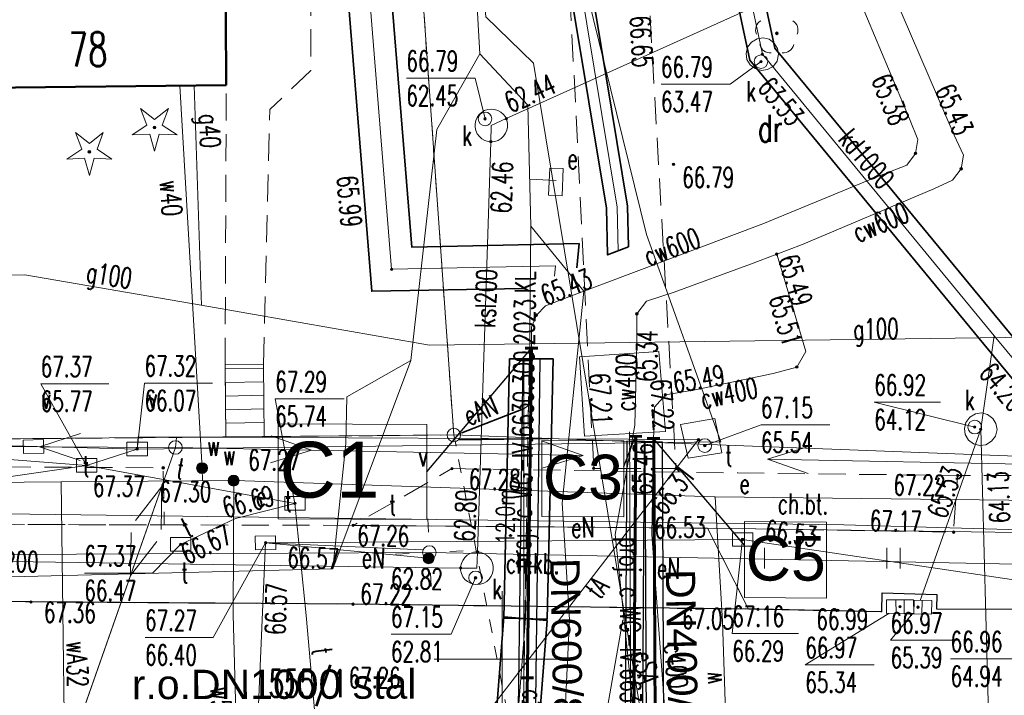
# Model space of a CAD drawing. Header units: metres. Extents: x 6538042 to 13082743, y 6022817 to 12049805.
# Tile 86 of 92: x 6539432 to 6539468, y 6025249 to 6025274. Entities that reach past the tile are written whole.
import ezdxf
from ezdxf.enums import TextEntityAlignment as Align

# ---------------------------------------------------------------- set-up
doc = ezdxf.new("R2010")
doc.units = ezdxf.units.M
doc.header["$MEASUREMENT"] = 0
doc.linetypes.add('L_0_03', pattern=[1, 0.5, -0.5])
doc.linetypes.add('L_0_04', pattern=[1.5, 1, -0.5])
doc.layers.get('0').update_dxf_attribs({"linetype": 'CONTINUOUS', "lineweight": 18})
for name, color, linetype, lineweight in [('202_punkt_graniczny', 96, 'CONTINUOUS', 18), ('210_oznaczenie_konturu_uzytku_gruntowego', 96, 'CONTINUOUS', 18), ('211_numer_dzialki_ewidencyjnej', 96, 'CONTINUOUS', 18), ('218_kontur_uzytku_gruntowego', 96, 'L_0_03', 18), ('219_dzialka_ewidencyjna', 96, 'CONTINUOUS', 18), ('238_Punkt_adresowy_budynku', 7, 'CONTINUOUS', 18), ('312_budynek_ewidencyjny', 7, 'CONTINUOUS', 50), ('chodnik', 7, 'L_0_04', 18), ('chodnik_Atr17', 7, 'CONTINUOUS', 18), ('d-ciepłociag', 6, 'CONTINUOUS', 60), ('DAGIL_CO_tasa$0$d-opis załamania trasy', 7, 'CONTINUOUS', 80), ('Drzewo_iglaste', 96, 'CONTINUOUS', 18), ('Drzewo_lisciaste', 96, 'CONTINUOUS', 18), ('elektroenergetyczne_urzadzenie_techniczne', 1, 'CONTINUOUS', 18), ('jezdnia', 7, 'L_0_04', 18), ('komora_podziemna', 7, 'CONTINUOUS', 18), ('kratka_sciekowa', 7, 'CONTINUOUS', 18), ('kraweznik', 7, 'CONTINUOUS', 25), ('latarnia', 7, 'CONTINUOUS', 18), ('obudowa_ochronna_przewodu', 7, 'CONTINUOUS', 35), ('pikieta_sztuczna', 7, 'CONTINUOUS', 18), ('pikieta_sztuczna_Atr2', 7, 'CONTINUOUS', 18), ('przewod_cieplowniczy', 212, 'CONTINUOUS', 18), ('przewod_cieplowniczy___ob__projektowany', 212, 'L_0_04', 18), ('przewod_cieplowniczy___ob__projektowany_Atr1', 212, 'L_0_04', 18), ('przewod_cieplowniczy_Atr1', 212, 'CONTINUOUS', 18), ('przewod_cieplowniczy_Atr17', 212, 'CONTINUOUS', 18), ('przewod_elektroenergetyczny_niskiego_napiecia', 1, 'CONTINUOUS', 18), ('przewod_elektroenergetyczny_podziemny', 1, 'CONTINUOUS', 18), ('przewod_elektroenergetyczny_podziemny_Atr17', 1, 'CONTINUOUS', 18), ('przewod_gazowy', 52, 'CONTINUOUS', 18), ('przewod_gazowy_Atr17', 7, 'CONTINUOUS', 18), ('przewod_kanalizacyjny', 36, 'CONTINUOUS', 18), ('przewod_kanalizacyjny_Atr1', 36, 'CONTINUOUS', 18), ('przewod_kanalizacyjny_Atr17', 36, 'CONTINUOUS', 18), ('przewod_specjalny', 7, 'CONTINUOUS', 18), ('przewod_specjalny_Atr17', 7, 'CONTINUOUS', 18), ('przewod_telekomunikacyjny_podziemny', 30, 'CONTINUOUS', 18), ('przewod_telekomunikacyjny_podziemny_Atr17', 30, 'CONTINUOUS', 18), ('przewod_wodociagowy', 5, 'CONTINUOUS', 18), ('przewod_wodociagowy_Atr17', 5, 'CONTINUOUS', 18), ('rzedna', 7, 'CONTINUOUS', 18), ('rzedna_Atr2', 7, 'CONTINUOUS', 18), ('rzedna_Atr3', 7, 'CONTINUOUS', 18), ('schody_w_ciagu_komunikacyjnym', 7, 'CONTINUOUS', 18), ('siatka', 7, 'CONTINUOUS', 18), ('slup_przewodow_napowietrznych', 7, 'CONTINUOUS', 18), ('szafa_elektroenergetyczna_lub_kontener', 1, 'CONTINUOUS', 18), ('szafa_elektroenergetyczna_lub_kontener_Atr17', 1, 'CONTINUOUS', 18), ('trawnik', 7, 'CONTINUOUS', 18), ('wlaz_do_komory_lub_kanalu___okragly', 7, 'CONTINUOUS', 18), ('wlaz_do_komory_lub_kanalu___okragly_Atr17', 7, 'CONTINUOUS', 18), ('wlaz_do_komory_lub_kanalu___prostokatny', 7, 'CONTINUOUS', 18), ('wlaz_do_komory_lub_kanalu___prostokatny_Atr17', 7, 'CONTINUOUS', 18), ('zasuwa_lub_zawor', 7, 'CONTINUOUS', 18), ('zasuwa_lub_zawor_Atr17', 7, 'CONTINUOUS', 18)]:
    doc.layers.add(name, color=color, linetype=linetype, lineweight=lineweight)
doc.layers.add('DAGIL_CO_tasa$0$dg opis', color=7, linetype='CONTINUOUS')
doc.layers.add('dg opis', color=7, linetype='CONTINUOUS')
doc.styles.add('DAGIL_CO_tasa$0$Style-Arial', font='arial.ttf')
doc.styles.add('SIMPLEX7', font='SIMPLEX.SHX', dxfattribs={"width": 0.7})
doc.styles.get("Standard").update_dxf_attribs({"font": 'simplex.shx'})
doc.styles.add('Style-Arial', font='arial.ttf')

# ---------------------------------------------------------------- blocks, each defined once
blk = doc.blocks.new('SUUS25')
at = {"linetype": 'Continuous', "lineweight": 13}
blk.add_hatch(color=0, dxfattribs=at).paths.add_polyline_path([(0, -0.4, 1), (0, 0.4, 1), (0, -0.4, 1)])
at = {"color": 0, "linetype": 'Continuous', "lineweight": 13}
blk.add_circle((0, 0), 0.4, dxfattribs=at)
blk = doc.blocks.new('SUUS05')
at = {"color": 0, "linetype": 'Continuous', "lineweight": 18}
blk.add_wipeout([(1, 0.5), (1, -0.5), (-1, -0.5), (-1, 0.5)], dxfattribs=at)
at = {"color": 0, "linetype": 'Continuous', "lineweight": 18, "flags": 128}
blk.add_lwpolyline([(1, 0.5), (1, -0.5), (-1, -0.5), (-1, 0.5), (1, 0.5)], close=True, dxfattribs=at)
for points in [[(-0.3, 0.5), (-0.3, -0.5)], [(0.3, 0.5), (0.3, -0.5)]]:
    blk.add_lwpolyline(points, dxfattribs=at)
blk = doc.blocks.new('RTPW01')
at = {"linetype": 'Continuous', "lineweight": 13}
blk.add_hatch(color=0, dxfattribs=at).paths.add_polyline_path([(0, -0.091, 1), (0, 0.091, 1), (0, -0.091, 1)])
at = {"color": 0, "linetype": 'Continuous', "lineweight": 13}
blk.add_circle((0, 0), 0.0906, dxfattribs=at)

msp = doc.modelspace()

# ---------------------------------------------------------------- hatches: boundary and pattern name
at = {"layer": 'Drzewo_iglaste', "linetype": 'Continuous', "lineweight": 18}
for points in [[(6539437.2, 6025269.52, 1), (6539437.2, 6025269.62, 1), (6539437.2, 6025269.52, 1)], [(6539434.8, 6025268.63, 1), (6539434.8, 6025268.73, 1), (6539434.8, 6025268.63, 1)]]:
    msp.add_hatch(color=256, dxfattribs=at).paths.add_polyline_path(points)
at = {"layer": 'Drzewo_lisciaste', "linetype": 'Continuous', "lineweight": 18}
msp.add_hatch(color=256, dxfattribs=at).paths.add_polyline_path([(6539460.11, 6025272.99, 1), (6539460.11, 6025273.09, 1), (6539460.11, 6025272.99, 1)])

# ---------------------------------------------------------------- linework, layer by layer
msp.add_line((6539450.7994, 6025242.66444), (6539450.7994, 6025261.06444))
at = {"linetype": 'ByBlock', "lineweight": 30}
for points in [[(6539451.16526, 6025242.65961), (6539451.40223, 6025261.0519), (6539450.75457, 6025261.0508), (6539450.51409, 6025242.66528)], [(6539455.14101, 6025242.19677), (6539455.24121, 6025258.00749), (6539454.59301, 6025258.0252), (6539454.49017, 6025242.22866)], [(6539455.97857, 6025242.14929), (6539455.90537, 6025257.9896), (6539455.25716, 6025258.00731), (6539455.32773, 6025242.18118)]]:
    msp.add_lwpolyline(points, close=True, dxfattribs=at)
at = {"layer": '202_punkt_graniczny', "lineweight": 18}
msp.add_circle((6539448.22, 6025258.25), 0.25, dxfattribs=at)
at = {"layer": '218_kontur_uzytku_gruntowego', "lineweight": 18, "flags": 128}
for points in [[(6539448.22, 6025258.25), (6539445.34239, 6025298.81024)], [(6539448.22, 6025258.25), (6539429.87, 6025258.09)], [(6539451.71, 6025240.16), (6539448.22, 6025258.25)]]:
    msp.add_lwpolyline(points, dxfattribs=at)
at = {"layer": '219_dzialka_ewidencyjna', "linetype": 'Continuous', "lineweight": 18, "flags": 128}
for points in [[(6539448.22, 6025258.25), (6539445.34239, 6025298.81024)], [(6539429.87, 6025258.09), (6539448.22, 6025258.25)], [(6539473.79, 6025257.29), (6539448.22, 6025258.25)]]:
    msp.add_lwpolyline(points, dxfattribs=at)
at = {"layer": '312_budynek_ewidencyjny', "linetype": 'Continuous', "lineweight": 50, "flags": 128}
for points in [[(6539439.79, 6025281.36), (6539439.84, 6025271.13)], [(6539439.84, 6025271.13), (6539429.85, 6025271.02)]]:
    msp.add_lwpolyline(points, dxfattribs=at)
at = {"layer": 'chodnik', "lineweight": 18, "flags": 128}
for points in [[(6539441.21, 6025260.85), (6539441.44, 6025270.24), (6539442.96, 6025271.67), (6539442.94, 6025283.94)], [(6539439.8, 6025260.83), (6539439.84, 6025271.13), (6539439.79, 6025281.36)], [(6539429.85, 6025258.19), (6539429.87, 6025258.09), (6539448.22, 6025258.25)], [(6539414.53427, 6025255.0904), (6539432.83, 6025254.95), (6539437.56, 6025254.94), (6539437.52, 6025257.04), (6539425.45, 6025257.11), (6539414.59711, 6025257.22436)], [(6539474.74, 6025256.73), (6539466.77, 6025256.76)], [(6539459.07, 6025251.83), (6539457.56, 6025254.82), (6539457.47, 6025254.82), (6539444.51, 6025254.92), (6539437.56, 6025254.94), (6539432.83, 6025254.95), (6539414.53427, 6025255.0904)], [(6539414.45068, 6025252.25143), (6539432.65, 6025252.1), (6539444.51, 6025252.02), (6539459.07, 6025251.83)]]:
    msp.add_lwpolyline(points, dxfattribs=at)
msp.add_lwpolyline([(6539448.15, 6025257.01), (6539458.68, 6025256.85), (6539466.77, 6025256.76), (6539466.62, 6025254.67), (6539457.47, 6025254.82), (6539444.51, 6025254.92)], close=True, dxfattribs=at)
at = {"layer": 'd-ciepłociag', "linetype": 'Continuous'}
for p, q in [((6539451.08347, 6025261.44321), (6539450.83521, 6025242.25091)), ((6539454.91829, 6025258.20043), (6539454.81436, 6025242.02037)), ((6539455.5807, 6025258.12374), (6539455.65382, 6025242.01792))]:
    msp.add_line(p, q, dxfattribs=at)
at = {"layer": 'd-ciepłociag', "color": 7, "linetype": 'Continuous'}
for p, q in [((6539451.31682, 6025261.44225), (6539450.85012, 6025261.44417)), ((6539455.1458, 6025258.19939), (6539454.6791, 6025258.20131)), ((6539455.80821, 6025258.1228), (6539455.34151, 6025258.12473)), ((6539451.15346, 6025249.30998), (6539450.68676, 6025249.31191))]:
    msp.add_line(p, q, dxfattribs=at)
at = {"layer": 'DAGIL_CO_tasa$0$d-opis załamania trasy', "color": 0, "lineweight": -3}
for p, q in [((6539447.21979, 6025256.88754), (6539451.08347, 6025261.44321)), ((6539454.47505, 6025257.08834), (6539454.91245, 6025258.20131)), ((6539458.92822, 6025254.19434), (6539455.57486, 6025258.12377))]:
    msp.add_line(p, q, dxfattribs=at)
at = {"layer": 'DAGIL_CO_tasa$0$dg opis', "lineweight": 20}
for points in [[(6539441.74827, 6025258.65849), (6539447.21979, 6025258.63754), (6539447.21979, 6025255.13754), (6539441.74827, 6025255.15849), (6539441.74827, 6025258.65849)], [(6539441.74827, 6025258.65849), (6539447.21979, 6025258.63754), (6539447.21979, 6025255.13754), (6539441.74827, 6025255.15849), (6539441.74827, 6025258.65849)], [(6539451.45875, 6025258.05129), (6539454.47505, 6025258.03453), (6539454.47505, 6025255.23453), (6539451.45875, 6025255.25129), (6539451.45875, 6025258.05129)], [(6539458.92822, 6025255.06086), (6539461.94452, 6025255.0441), (6539461.94452, 6025252.2441), (6539458.92822, 6025252.26086), (6539458.92822, 6025255.06086)]]:
    msp.add_lwpolyline(points, dxfattribs=at)
at = {"layer": 'Drzewo_iglaste', "linetype": 'Continuous', "lineweight": 18, "flags": 128}
for points in [[(6539436.917, 6025269.663), (6539436.688, 6025270.276)], [(6539436.688, 6025270.276), (6539437.2, 6025269.869)], [(6539437.2, 6025269.869), (6539437.712, 6025270.276)], [(6539437.712, 6025270.276), (6539437.483, 6025269.663)], [(6539436.372, 6025269.302), (6539436.917, 6025269.663)], [(6539437.483, 6025269.663), (6539438.028, 6025269.302)], [(6539434.517, 6025268.773), (6539434.288, 6025269.386)], [(6539434.288, 6025269.386), (6539434.8, 6025268.979)], [(6539434.8, 6025268.979), (6539435.312, 6025269.386)], [(6539435.312, 6025269.386), (6539435.083, 6025268.773)], [(6539437.025, 6025269.33), (6539436.372, 6025269.302)], [(6539437.2, 6025268.7), (6539437.025, 6025269.33)], [(6539437.375, 6025269.33), (6539437.2, 6025268.7)], [(6539438.028, 6025269.302), (6539437.375, 6025269.33)], [(6539433.972, 6025268.412), (6539434.517, 6025268.773)], [(6539435.083, 6025268.773), (6539435.628, 6025268.412)], [(6539434.625, 6025268.44), (6539433.972, 6025268.412)], [(6539434.8, 6025267.81), (6539434.625, 6025268.44)], [(6539434.975, 6025268.44), (6539434.8, 6025267.81)], [(6539435.628, 6025268.412), (6539434.975, 6025268.44)]]:
    msp.add_lwpolyline(points, dxfattribs=at)
at = {"layer": 'Drzewo_iglaste', "lineweight": 18}
for centre in [(6539437.2, 6025269.57), (6539434.8, 6025268.68)]:
    msp.add_circle(centre, 0.05, dxfattribs=at)
at = {"layer": 'Drzewo_lisciaste', "lineweight": 18}
msp.add_circle((6539460.11, 6025273.04), 0.05, dxfattribs=at)
for centre, start, end in [((6539459.73, 6025273.164), 121.308, 202.548), ((6539460.49, 6025273.164), 337.452, 58.692), ((6539459.875, 6025272.716), 193.221, 274.871), ((6539460.345, 6025272.716), 265.129, 346.779)]:
    msp.add_arc(centre, 0.4, start, end, dxfattribs=at)
at = {"layer": 'jezdnia', "lineweight": 18, "flags": 128}
msp.add_lwpolyline([(6539453.37, 6025257.02), (6539452.52, 6025273.99), (6539449.93, 6025273.85), (6539449.59, 6025276.4), (6539452.25, 6025276.63), (6539451.72, 6025283.11), (6539448.86, 6025282.88), (6539448.53, 6025285.46), (6539446.7, 6025285.46), (6539446.84, 6025288.45), (6539451.4, 6025288.73), (6539451.36, 6025289.54), (6539454.28, 6025289.72), (6539454.75, 6025283.15), (6539455.42, 6025274.15), (6539456.4, 6025257.01)], close=True, dxfattribs=at)
msp.add_lwpolyline([(6539414.45068, 6025252.25143), (6539432.65, 6025252.1), (6539444.51, 6025252.02), (6539459.42, 6025251.83), (6539463.98, 6025251.74)], dxfattribs=at)
at = {"layer": 'komora_podziemna', "linetype": 'Continuous', "lineweight": 18, "flags": 128}
for points in [[(6539460.18, 6025272.27), (6539460.12, 6025272.02), (6539459.99, 6025271.83), (6539459.77, 6025271.71), (6539459.55, 6025271.67), (6539459.32, 6025271.74), (6539459.13, 6025271.88), (6539459.01, 6025272.08), (6539458.98, 6025272.3), (6539459.03, 6025272.53), (6539459.18, 6025272.72), (6539459.39, 6025272.84), (6539459.61, 6025272.87), (6539459.83, 6025272.82), (6539460.02, 6025272.68), (6539460.14, 6025272.48)], [(6539449.16, 6025269.24), (6539449.08, 6025269.34), (6539449.03, 6025269.46), (6539449, 6025269.58), (6539449, 6025269.71), (6539449.03, 6025269.83), (6539449.08, 6025269.94), (6539449.15, 6025270.05), (6539449.24, 6025270.13), (6539449.35, 6025270.2), (6539449.47, 6025270.24), (6539449.59, 6025270.25), (6539449.72, 6025270.24), (6539449.84, 6025270.2), (6539449.95, 6025270.14), (6539450.04, 6025270.06), (6539450.12, 6025269.96), (6539450.17, 6025269.84), (6539450.2, 6025269.72), (6539450.2, 6025269.59), (6539450.17, 6025269.47), (6539450.12, 6025269.36), (6539450.05, 6025269.25), (6539449.96, 6025269.17), (6539449.85, 6025269.1), (6539449.73, 6025269.06), (6539449.61, 6025269.05), (6539449.48, 6025269.06), (6539449.36, 6025269.1), (6539449.25, 6025269.16)], [(6539452.85, 6025261.13), (6539455.77, 6025261.32), (6539456.01, 6025258.38), (6539453.03, 6025258.21)], [(6539468.22, 6025258.45), (6539468.16, 6025258.21), (6539468.02, 6025258.02), (6539467.81, 6025257.89), (6539467.59, 6025257.86), (6539467.35, 6025257.92), (6539467.17, 6025258.06), (6539467.05, 6025258.27), (6539467.02, 6025258.49), (6539467.07, 6025258.71), (6539467.22, 6025258.91), (6539467.43, 6025259.03), (6539467.65, 6025259.06), (6539467.87, 6025259.01), (6539468.06, 6025258.86), (6539468.18, 6025258.67)], [(6539456.85, 6025257.4), (6539456.56, 6025258.64), (6539457.83, 6025258.86), (6539458.09, 6025257.59)], [(6539448.63, 6025252.93), (6539448.55, 6025253.03), (6539448.5, 6025253.15), (6539448.47, 6025253.27), (6539448.47, 6025253.4), (6539448.5, 6025253.52), (6539448.55, 6025253.63), (6539448.62, 6025253.74), (6539448.71, 6025253.82), (6539448.82, 6025253.89), (6539448.94, 6025253.93), (6539449.06, 6025253.94), (6539449.19, 6025253.93), (6539449.31, 6025253.89), (6539449.42, 6025253.83), (6539449.51, 6025253.75), (6539449.59, 6025253.65), (6539449.64, 6025253.53), (6539449.67, 6025253.41), (6539449.67, 6025253.28), (6539449.64, 6025253.16), (6539449.59, 6025253.05), (6539449.52, 6025252.94), (6539449.43, 6025252.86), (6539449.32, 6025252.79), (6539449.2, 6025252.75), (6539449.08, 6025252.74), (6539448.95, 6025252.75), (6539448.83, 6025252.79), (6539448.72, 6025252.85)]]:
    msp.add_lwpolyline(points, close=True, dxfattribs=at)
at = {"layer": 'kraweznik', "linetype": 'Continuous', "lineweight": 25, "flags": 128}
for points in [[(6539463.98, 6025251.74), (6539459.42, 6025251.83), (6539459.07, 6025251.83), (6539444.51, 6025252.02), (6539432.65, 6025252.1), (6539414.45068, 6025252.25143)], [(6539463.98, 6025251.74), (6539463.99, 6025252.44), (6539466.01, 6025252.38), (6539465.99, 6025251.85), (6539472.62, 6025251.84), (6539474.72, 6025251.93)]]:
    msp.add_lwpolyline(points, dxfattribs=at)
at = {"layer": 'latarnia', "linetype": 'Continuous', "lineweight": 18, "flags": 128}
for points in [[(6539447.28262, 6025254.66931), (6539447.25727, 6025255.16788)], [(6539448.06998, 6025253.95812), (6539448.56855, 6025253.98347)], [(6539446.57143, 6025253.88195), (6539446.07286, 6025253.8566)], [(6539447.35879, 6025253.17076), (6539447.38414, 6025252.67219)]]:
    msp.add_lwpolyline(points, dxfattribs=at)
at = {"layer": 'latarnia', "lineweight": 18}
msp.add_circle((6539447.32, 6025253.92), 0.25, dxfattribs=at)
at = {"layer": 'obudowa_ochronna_przewodu', "linetype": 'Continuous', "lineweight": 35, "flags": 128}
for points in [[(6539469.75, 6025259), (6539469.65, 6025259.27), (6539467.74, 6025261.59), (6539459.12, 6025272.05), (6539453.36948, 6025298.94671)], [(6539454.38246, 6025298.96394), (6539460.04, 6025272.5), (6539468.51, 6025262.22), (6539470.38, 6025259.96), (6539469.75, 6025259)], [(6539436.16669, 6025298.65423), (6539437.11, 6025295.1), (6539442.63, 6025295.27), (6539445.2, 6025263.54), (6539450.79, 6025263.65)], [(6539452.75, 6025264.4), (6539452.83, 6025265.3), (6539446.67, 6025265.17), (6539444.1, 6025296.92), (6539438.33, 6025296.74), (6539437.8153, 6025298.68226)], [(6539447.0062, 6025298.83853), (6539449.09, 6025290.1), (6539451.88, 6025278.44), (6539453.84, 6025266.6), (6539453.88, 6025264.88), (6539454.65, 6025265.18), (6539454.62, 6025266.68), (6539452.65, 6025278.59), (6539449.85, 6025290.28), (6539447.80762, 6025298.85215)], [(6539448.51, 6025258.33), (6539450.78, 6025259.21)], [(6539448.43, 6025258.07), (6539451.71, 6025258.12)]]:
    msp.add_lwpolyline(points, dxfattribs=at)
for points in [[(6539451.87445, 6025261.05135), (6539451.66, 6025251.47), (6539450.06, 6025251.5), (6539450.27445, 6025261.05135)], [(6539451.66, 6025251.42), (6539450.97, 6025242.66), (6539449.37, 6025242.69), (6539450.06, 6025251.55)]]:
    msp.add_lwpolyline(points, close=True, dxfattribs=at)
at = {"layer": 'przewod_cieplowniczy', "linetype": 'Continuous', "lineweight": 18, "flags": 128}
for points in [[(6539455.70795, 6025298.98647), (6539457.79, 6025287.96), (6539458.04, 6025286.54), (6539458.59, 6025285.14), (6539460.36, 6025280.95), (6539465, 6025269.89), (6539465.3, 6025269.13), (6539465.22, 6025268.62), (6539464.9, 6025268.19), (6539463.73, 6025267.73), (6539459.6, 6025266.03), (6539452.46, 6025263.34), (6539451.6, 6025263), (6539451.26, 6025262.66), (6539451.08, 6025262.22), (6539451.08, 6025261.31)], [(6539456.78691, 6025299.00482), (6539458.78, 6025288.55), (6539459.06, 6025287.06), (6539459.61, 6025285.66), (6539461.89, 6025280.33), (6539466.64, 6025269.29), (6539466.98, 6025268.55), (6539466.9, 6025268.05), (6539466.58, 6025267.63), (6539465.89, 6025267.32), (6539461.02, 6025265.25), (6539460.11, 6025264.91), (6539459.14, 6025264.54), (6539456.33, 6025263.51)], [(6539451.93, 6025264.1), (6539451.96, 6025264.48), (6539445.93, 6025264.35), (6539443.37, 6025296.09), (6539437.72, 6025295.92), (6539436.99135, 6025298.66825)], [(6539447.40779, 6025298.84535), (6539449.47, 6025290.19), (6539452.27, 6025278.52), (6539454.23, 6025266.64), (6539454.27, 6025265.03)], [(6539460.11, 6025264.91), (6539460.36, 6025264.1), (6539460.88, 6025262.32), (6539461.18, 6025261.32), (6539460.85, 6025260.75), (6539459.98, 6025260.51), (6539457.11, 6025259.91), (6539456.01, 6025259.73), (6539455.61, 6025259.28), (6539455.59, 6025258.59)], [(6539456.33, 6025263.51), (6539455.31, 6025263.18), (6539454.96, 6025262.71), (6539454.96, 6025261.59), (6539454.89, 6025258.61)], [(6539450.86, 6025251.49), (6539451.08, 6025261.31)], [(6539454.49, 6025251.43), (6539454.16, 6025254.59), (6539454.89, 6025258.61)], [(6539455.59, 6025258.59), (6539455.51, 6025254.58), (6539455.74, 6025251.42)], [(6539450.51, 6025239.35), (6539450.01, 6025240.65), (6539450.86, 6025251.49)], [(6539454.49, 6025251.43), (6539455.39, 6025242.64)], [(6539455.74, 6025251.42), (6539456.39, 6025242.61)]]:
    msp.add_lwpolyline(points, dxfattribs=at)
at = {"layer": 'przewod_cieplowniczy___ob__projektowany', "lineweight": 18, "flags": 128}
for points in [[(6539451, 6025261.17), (6539450.68, 6025242.09)], [(6539450.68, 6025242.09), (6539450.99, 6025260.52)], [(6539454.69, 6025258.36), (6539454.76, 6025241.76)], [(6539454.76, 6025241.76), (6539454.69, 6025258.29)]]:
    msp.add_lwpolyline(points, dxfattribs=at)
at = {"layer": 'przewod_elektroenergetyczny_niskiego_napiecia', "linetype": 'Continuous', "lineweight": 18, "flags": 128}
for points in [[(6539432.97008, 6025257.81836), (6539434.47289, 6025258.30984)], [(6539442.97902, 6025257.69078), (6539441.48923, 6025258.22045)], [(6539452.97705, 6025257.49235), (6539451.48726, 6025258.02202)], [(6539432.97008, 6025257.81836), (6539422.97024, 6025257.87508)], [(6539437.97, 6025257.79), (6539432.97008, 6025257.81836)], [(6539432.97008, 6025257.81836), (6539434.46722, 6025257.30986)], [(6539437.97, 6025257.79), (6539436.31463, 6025253.07198)], [(6539437.98, 6025257.79), (6539442.97902, 6025257.69078)], [(6539442.97902, 6025257.69078), (6539441.46939, 6025257.22065)], [(6539442.97902, 6025257.69078), (6539452.97705, 6025257.49235)], [(6539459.77295, 6025257.35765), (6539461.28258, 6025257.82778)], [(6539452.97705, 6025257.49235), (6539451.46742, 6025257.02222)], [(6539469.77098, 6025257.15922), (6539459.77295, 6025257.35765)], [(6539459.77295, 6025257.35765), (6539461.26274, 6025256.82798)], [(6539434.15537, 6025246.91802), (6539437.46612, 6025256.35407)], [(6539437.46612, 6025256.35407), (6539436.4977, 6025255.1042)], [(6539437.46612, 6025256.35407), (6539437.44131, 6025254.77313)], [(6539436.31463, 6025253.07198), (6539436.33944, 6025254.65292)], [(6539436.31463, 6025253.07198), (6539437.28304, 6025254.32185)], [(6539436.31463, 6025253.07198), (6539433.00388, 6025243.63593)]]:
    msp.add_lwpolyline(points, dxfattribs=at)
at = {"layer": 'przewod_elektroenergetyczny_podziemny', "linetype": 'Continuous', "lineweight": 18, "flags": 128}
for points in [[(6539446.25206, 6025298.8257), (6539446.32, 6025298.44), (6539448.82, 6025278.55), (6539449.18, 6025272.28)], [(6539448.00192, 6025298.85545), (6539448.55, 6025289.53), (6539448.62, 6025282.89), (6539449.4, 6025273.65), (6539451.15, 6025271.94)], [(6539449.18, 6025272.28), (6539450.94, 6025270.4), (6539451.06, 6025265.94), (6539450.99, 6025259.35), (6539450.78, 6025259.21), (6539448.51, 6025258.33), (6539448.33, 6025258.25), (6539438.01, 6025258.16), (6539437.97, 6025257.79)], [(6539447.6, 6025269.5), (6539449.18, 6025272.28)], [(6539451.15, 6025271.94), (6539462.34, 6025204.25)], [(6539414.46599, 6025252.77154), (6539429.43, 6025252.96), (6539443.77, 6025253.32), (6539446.64, 6025260.99), (6539447.6, 6025269.5)], [(6539451.99, 6025267.62), (6539451.01, 6025267.67)], [(6539452.48, 6025251.46), (6539452.21, 6025255.74), (6539453.01, 6025263.55), (6539451.06, 6025265.94)], [(6539443.77, 6025253.32), (6539444.24, 6025257.93), (6539444.28, 6025259.65), (6539446.64, 6025260.99)], [(6539474.6, 6025252.74), (6539468.75, 6025252.93), (6539458.85, 6025254.4), (6539441.29, 6025254.28), (6539440.82, 6025243.49), (6539414.22421, 6025244.56042)], [(6539441.29, 6025254.28), (6539447.07, 6025254.02)], [(6539441.29, 6025254.28), (6539447.29, 6025253.71)], [(6539414.49366, 6025253.71107), (6539426.52, 6025253.82), (6539447.32, 6025253.92), (6539474.49, 6025253.38)], [(6539452.48, 6025251.46), (6539451.85, 6025238.36), (6539458.78, 6025234.89), (6539468.26, 6025235.97)], [(6539461.46, 6025215.59), (6539461.62, 6025215.89), (6539461.29, 6025218.41), (6539460.61, 6025222.89), (6539459.79, 6025228.53), (6539459, 6025233.02), (6539456.85, 6025233.3), (6539455.62, 6025233.51), (6539454.71, 6025233.78), (6539453.78, 6025234.62), (6539452.92, 6025235.24), (6539452.29, 6025236.03), (6539452.06, 6025237.73), (6539452.18, 6025239.27), (6539452.6, 6025241.18), (6539453.61, 6025246.69), (6539454.44, 6025251.44)]]:
    msp.add_lwpolyline(points, dxfattribs=at)
at = {"layer": 'przewod_gazowy', "linetype": 'Continuous', "lineweight": 18, "flags": 128}
for points in [[(6539438.93, 6025263.02), (6539438.66, 6025271.12)], [(6539414.79866, 6025264.06923), (6539415.99, 6025264.29), (6539422.51, 6025263.94), (6539432.42, 6025264.15), (6539438.92, 6025263.03), (6539447.32, 6025261.56), (6539473.13, 6025261.9)]]:
    msp.add_lwpolyline(points, dxfattribs=at)
at = {"layer": 'przewod_kanalizacyjny', "linetype": 'Continuous', "lineweight": 18, "flags": 128}
for points in [[(6539473.51, 6025240.89), (6539472.94, 6025245.07), (6539472.01, 6025251.79), (6539470.8, 6025257.56), (6539470.31, 6025258.94), (6539470.09, 6025259.52), (6539468.12, 6025261.9), (6539459.58, 6025272.27), (6539453.87275, 6025298.95527)], [(6539449.6, 6025269.65), (6539450.15, 6025269.9), (6539467.89, 6025277.91), (6539468.44, 6025278.16), (6539468.35, 6025278.75), (6539467.33, 6025285.39), (6539467.24, 6025285.98)], [(6539414.49778, 6025253.85112), (6539448.47, 6025253.35), (6539449.07, 6025253.34), (6539449.09, 6025253.94), (6539449.58, 6025269.05), (6539449.6, 6025269.65)], [(6539464.65, 6025251.93), (6539465.31, 6025251.91), (6539467.62, 6025258.46), (6539468.12, 6025261.9)], [(6539468.05, 6025242.48), (6539467.62, 6025258.46)]]:
    msp.add_lwpolyline(points, dxfattribs=at)
at = {"layer": 'przewod_specjalny', "linetype": 'Continuous', "lineweight": 18, "flags": 128}
for points in [[(6539436.56, 6025257.73), (6539458.05, 6025258)], [(6539414.59977, 6025257.31466), (6539431.38, 6025257.38), (6539434.7, 6025257.13), (6539436.56, 6025257.73)]]:
    msp.add_lwpolyline(points, dxfattribs=at)
at = {"layer": 'przewod_telekomunikacyjny_podziemny', "linetype": 'Continuous', "lineweight": 18, "flags": 128}
for points in [[(6539458.05, 6025258), (6539455.32, 6025265.63), (6539452.91, 6025275.4), (6539452.34, 6025278.5), (6539450.72, 6025286.65), (6539450.03, 6025289.5)], [(6539457.23, 6025258.08), (6539436.6, 6025258.18), (6539436.56, 6025257.73), (6539427.8, 6025257.96), (6539427.76, 6025257.84)], [(6539451.85823, 6025200.60865), (6539452.27, 6025202.25), (6539453.25, 6025208.66), (6539454.03, 6025214.6), (6539452.73, 6025219.89), (6539452.25, 6025227.82), (6539452.92, 6025234.06), (6539443.75, 6025240.63), (6539457.23, 6025258.08)], [(6539434.7, 6025257.13), (6539423.23, 6025255.46), (6539414.54948, 6025255.60672)], [(6539434.7, 6025257.13), (6539442.37, 6025255.73), (6539442.78, 6025251.6)], [(6539423.23, 6025255.46), (6539462.58, 6025254.94), (6539474.27, 6025254.61)], [(6539442.37, 6025255.73), (6539440.18, 6025255.17), (6539438.16, 6025254.22)], [(6539442.78, 6025251.6), (6539443.75, 6025240.63)]]:
    msp.add_lwpolyline(points, dxfattribs=at)
at = {"layer": 'przewod_wodociagowy', "linetype": 'Continuous', "lineweight": 18, "flags": 128}
for points in [[(6539438.95, 6025257.03), (6539438.13, 6025271.11)], [(6539438.95, 6025257.03), (6539438.97, 6025256.56)], [(6539414.5732, 6025256.41242), (6539417.45, 6025256.38), (6539433.76, 6025256.52), (6539440.17, 6025256.57), (6539457.8, 6025255.97), (6539457.84, 6025255.97), (6539474.06, 6025255.79)], [(6539433.76, 6025256.52), (6539433.95, 6025242.21)], [(6539440.12, 6025256.57), (6539440.1, 6025251.64)], [(6539457.84, 6025255.97), (6539458.11, 6025251.38)], [(6539440.1, 6025251.64), (6539440.44, 6025239.02)], [(6539458.11, 6025251.38), (6539458.54, 6025238.47), (6539458.77, 6025236.66), (6539463.07, 6025208.36), (6539464.27769, 6025200.27701)]]:
    msp.add_lwpolyline(points, dxfattribs=at)
at = {"layer": 'rzedna_Atr2', "linetype": 'Continuous', "lineweight": 18, "flags": 128}
for points in [[(6539459.53, 6025272), (6539458.39, 6025271.17), (6539455.848, 6025271.17)], [(6539449.37, 6025269.89), (6539449.01, 6025271.39), (6539446.473, 6025271.39)], [(6539436.56, 6025257.73), (6539436.83, 6025260.16), (6539439.335, 6025260.16)], [(6539434.7, 6025257.13), (6539433.01, 6025260.13), (6539435.52, 6025260.13)], [(6539442.37, 6025255.73), (6539441.64, 6025259.58), (6539444.177, 6025259.58)], [(6539467.4, 6025258.54), (6539463.7, 6025259.46), (6539466.142, 6025259.46)], [(6539457.46, 6025257.86), (6539459.53, 6025258.62), (6539462.067, 6025258.62)], [(6539458.85, 6025254.4), (6539458.47, 6025250.94), (6539460.912, 6025250.94)], [(6539438.16, 6025254.22), (6539437.13, 6025253.16), (6539434.619, 6025253.16)], [(6539441.29, 6025254.28), (6539439.36, 6025250.79), (6539436.85, 6025250.79)], [(6539449.02, 6025252.99), (6539448.12, 6025250.91), (6539445.907, 6025250.91)], [(6539464.65, 6025251.93), (6539461.16, 6025249.78), (6539463.697, 6025249.78)], [(6539465.31, 6025251.91), (6539464.3, 6025250.69), (6539466.773, 6025250.69)], [(6539469.34, 6025251.44), (6539469.05, 6025250.01), (6539466.513, 6025250.01)]]:
    msp.add_lwpolyline(points, dxfattribs=at)
at = {"layer": 'schody_w_ciagu_komunikacyjnym', "linetype": 'Continuous', "lineweight": 18, "flags": 128}
for points in [[(6539441.21, 6025260.85), (6539439.8, 6025260.83)], [(6539439.8, 6025260.83), (6539439.83, 6025258.18)], [(6539439.8, 6025260.68), (6539441.21, 6025260.71)], [(6539439.83, 6025258.18), (6539439.8, 6025260.68)], [(6539441.24, 6025258.19), (6539441.21, 6025260.85)], [(6539439.81, 6025260.18), (6539441.22, 6025260.21)], [(6539439.81, 6025259.68), (6539441.22, 6025259.71)], [(6539439.82, 6025259.18), (6539441.23, 6025259.21)], [(6539439.82, 6025258.68), (6539441.23, 6025258.71)], [(6539439.83, 6025258.18), (6539441.24, 6025258.19)]]:
    msp.add_lwpolyline(points, dxfattribs=at)
at = {"layer": 'siatka', "color": 7, "linetype": 'Continuous', "lineweight": 13, "flags": 128}
for points in [[(6539450, 6025247.5), (6539450, 6025252.5)], [(6539447.5, 6025250), (6539452.5, 6025250)]]:
    msp.add_lwpolyline(points, dxfattribs=at)
at = {"layer": 'slup_przewodow_napowietrznych', "lineweight": 18}
msp.add_circle((6539437.97, 6025257.79), 0.25, dxfattribs=at)
at = {"layer": 'szafa_elektroenergetyczna_lub_kontener', "linetype": 'Continuous', "lineweight": 18, "flags": 128}
for points in [[(6539451.71017, 6025267.08042), (6539451.75023, 6025268.07961)], [(6539452.24983, 6025268.05958), (6539451.75023, 6025268.07961)], [(6539452.20977, 6025267.06039), (6539452.24983, 6025268.05958)], [(6539452.20977, 6025267.06039), (6539451.71017, 6025267.08042)]]:
    msp.add_lwpolyline(points, dxfattribs=at)
at = {"layer": 'trawnik', "linetype": 'Continuous', "lineweight": 18, "flags": 128}
msp.add_lwpolyline([(6539471.67, 6025254.62), (6539472.6, 6025253.49), (6539472.62, 6025251.84), (6539465.99, 6025251.85), (6539466.01, 6025252.37), (6539463.99, 6025252.44), (6539463.98, 6025251.74), (6539459.07, 6025251.83), (6539457.56, 6025254.82)], close=True, dxfattribs=at)
for points in [[(6539459.159, 6025253.339), (6539459.159, 6025254.089)], [(6539459.659, 6025253.339), (6539459.659, 6025254.089)], [(6539464.159, 6025253.339), (6539464.159, 6025254.089)], [(6539464.659, 6025253.339), (6539464.659, 6025254.089)]]:
    msp.add_lwpolyline(points, dxfattribs=at)
at = {"layer": 'wlaz_do_komory_lub_kanalu___okragly', "lineweight": 18}
for centre in [(6539459.53, 6025272), (6539449.37, 6025269.89), (6539467.4, 6025258.54), (6539457.46, 6025257.86), (6539449.02, 6025252.99)]:
    msp.add_circle(centre, 0.25, dxfattribs=at)
at = {"layer": 'wlaz_do_komory_lub_kanalu___prostokatny', "color": 7, "linetype": 'Continuous', "lineweight": 18, "flags": 128}
for points in [[(6539432.36007, 6025258.06245), (6539433.10992, 6025258.07745), (6539433.11993, 6025257.57755), (6539432.37008, 6025257.56255)], [(6539436.185, 6025257.98), (6539436.935, 6025257.98), (6539436.935, 6025257.48), (6539436.185, 6025257.48)], [(6539434.325, 6025257.38), (6539435.075, 6025257.38), (6539435.075, 6025256.88), (6539434.325, 6025256.88)], [(6539441.995, 6025255.98), (6539442.745, 6025255.98), (6539442.745, 6025255.48), (6539441.995, 6025255.48)], [(6539437.785, 6025254.47), (6539438.535, 6025254.47), (6539438.535, 6025253.97), (6539437.785, 6025253.97)], [(6539440.90983, 6025254.52207), (6539441.65967, 6025254.53782), (6539441.67017, 6025254.03793), (6539440.92033, 6025254.02218)], [(6539458.475, 6025254.65), (6539459.225, 6025254.65), (6539459.225, 6025254.15), (6539458.475, 6025254.15)]]:
    msp.add_lwpolyline(points, close=True, dxfattribs=at)

# ---------------------------------------------------------------- block references
at = {"layer": 'elektroenergetyczne_urzadzenie_techniczne', "color": 1, "linetype": 'Continuous', "xscale": 0.5, "yscale": 0.5, "zscale": 0.5}
msp.add_blockref('SUUS25', (6539447.29, 6025253.71), dxfattribs=at)
at = {"layer": 'pikieta_sztuczna', "color": 7, "linetype": 'Continuous', "xscale": 0.5, "yscale": 0.5, "zscale": 0.5}
for p in [(6539456.31, 6025268.22), (6539437.52, 6025257.04), (6539448.15, 6025257.01), (6539453.37, 6025257.02), (6539456.4, 6025257.01), (6539466.77, 6025256.76), (6539444.51, 6025254.92), (6539466.62, 6025254.67), (6539432.65, 6025252.1), (6539444.51, 6025252.02), (6539459.42, 6025251.83), (6539462.36, 6025251.79)]:
    msp.add_blockref('RTPW01', p, dxfattribs=at)
at = {"layer": 'rzedna', "color": 34, "linetype": 'Continuous', "xscale": 0.5, "yscale": 0.5, "zscale": 0.5}
for p, rotation in [((6539459.58, 6025272.27), 130.29), ((6539459.58, 6025272.27), 282.87), ((6539450.15, 6025269.9), 24.3), ((6539449.58, 6025269.05), 88.14), ((6539467.62, 6025258.46), 251.34), ((6539467.62, 6025258.46), 272.34), ((6539449.09, 6025253.94), 88.14), ((6539448.47, 6025253.35), 359.15)]:
    msp.add_blockref('RTPW01', p, dxfattribs=dict(at, rotation=rotation))
for p in [(6539459.53, 6025272), (6539449.37, 6025269.89), (6539467.4, 6025258.54), (6539449.02, 6025252.99)]:
    msp.add_blockref('RTPW01', p, dxfattribs=at)
at = {"layer": 'rzedna', "color": 212, "linetype": 'Continuous', "xscale": 0.5, "yscale": 0.5, "zscale": 0.5}
for p in [(6539465.22, 6025268.62), (6539466.9, 6025268.05), (6539460.11, 6025264.91), (6539451.26, 6025262.66), (6539454.96, 6025262.71), (6539460.85, 6025260.75), (6539456.01, 6025259.73), (6539455.59, 6025258.59)]:
    msp.add_blockref('RTPW01', p, dxfattribs=at)
at = {"layer": 'rzedna', "color": 212, "linetype": 'Continuous', "xscale": 0.5, "yscale": 0.5, "zscale": 0.5, "rotation": 95.38999999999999}
msp.add_blockref('RTPW01', (6539445.93, 6025264.35), dxfattribs=at)
at = {"layer": 'rzedna', "color": 30, "linetype": 'Continuous', "xscale": 0.5, "yscale": 0.5, "zscale": 0.5}
for p, rotation in [((6539457.23, 6025258.08), 53.13), ((6539442.37, 6025255.73), 195), ((6539438.16, 6025254.22), 219.54), ((6539438.16, 6025254.22), 206.23)]:
    msp.add_blockref('RTPW01', p, dxfattribs=dict(at, rotation=rotation))
at = {"layer": 'rzedna', "color": 7, "linetype": 'Continuous', "xscale": 0.5, "yscale": 0.5, "zscale": 0.5}
msp.add_blockref('RTPW01', (6539436.56, 6025257.73), dxfattribs=at)
at = {"layer": 'rzedna', "color": 30, "linetype": 'Continuous', "xscale": 0.5, "yscale": 0.5, "zscale": 0.5}
for p in [(6539457.46, 6025257.86), (6539434.7, 6025257.13), (6539442.37, 6025255.73)]:
    msp.add_blockref('RTPW01', p, dxfattribs=at)
at = {"layer": 'rzedna', "color": 5, "linetype": 'Continuous', "xscale": 0.5, "yscale": 0.5, "zscale": 0.5}
msp.add_blockref('RTPW01', (6539438.95, 6025257.03), dxfattribs=at)
at = {"layer": 'rzedna', "color": 5, "linetype": 'Continuous', "xscale": 0.5, "yscale": 0.5, "zscale": 0.5, "rotation": 1.6}
msp.add_blockref('RTPW01', (6539440.11, 6025256.57), dxfattribs=at)
at = {"layer": 'rzedna', "color": 1, "linetype": 'Continuous', "xscale": 0.5, "yscale": 0.5, "zscale": 0.5}
for p, rotation in [((6539458.85, 6025254.4), 172.35), ((6539458.85, 6025254.4), 181.2), ((6539441.29, 6025254.28), 178.22), ((6539441.29, 6025254.28), 268.33), ((6539441.29, 6025254.28), 1.2)]:
    msp.add_blockref('RTPW01', p, dxfattribs=dict(at, rotation=rotation))
msp.add_blockref('RTPW01', (6539458.85, 6025254.4), dxfattribs=at)
at = {"layer": 'zasuwa_lub_zawor', "color": 5, "linetype": 'Continuous', "xscale": 0.5, "yscale": 0.5, "zscale": 0.5}
msp.add_blockref('SUUS25', (6539438.95, 6025257.03), dxfattribs=at)
at = {"layer": 'zasuwa_lub_zawor', "color": 5, "linetype": 'Continuous', "xscale": 0.5, "yscale": 0.5, "zscale": 0.5, "rotation": 1.6}
msp.add_blockref('SUUS25', (6539440.11, 6025256.57), dxfattribs=at)

# ---------------------------------------------------------------- texts
at = {"color": 7, "lineweight": 40, "style": 'Style-Arial'}
for s, rotation, p in [('DN600/800', 271.181468, (6539451.7674, 6025253.70935)), ('DN400/520', 271.181468, (6539456.02002, 6025253.29923)), ('r.o.DN1000 stal', 0.105545, (6539436.36327, 6025248.52057))]:
    msp.add_text(s, height=1.08, rotation=rotation, dxfattribs=at).set_placement(p)
at = {"layer": '210_oznaczenie_konturu_uzytku_gruntowego', "lineweight": 20, "width": 0.66}
msp.add_text('dr', height=1, dxfattribs=at).set_placement((6539459.41956, 6025270.04), align=Align.TOP_LEFT)
at = {"layer": '211_numer_dzialki_ewidencyjnej', "lineweight": 20, "width": 0.66}
msp.add_text('555/1', height=1, dxfattribs=at).set_placement((6539441.4, 6025249.6), align=Align.TOP_LEFT)
at = {"layer": '238_Punkt_adresowy_budynku', "lineweight": 25, "width": 0.66}
msp.add_text('78', height=1.25, rotation=1.3, dxfattribs=at).set_placement((6539434.03301, 6025273.05762), align=Align.TOP_LEFT)
at = {"layer": 'chodnik_Atr17', "lineweight": 15, "width": 0.66}
for s, rotation, p in [('ch.bt.', 359.4, (6539460.14834, 6025256.09995)), ('ch.kb.', 359.3, (6539450.13978, 6025253.90994))]:
    msp.add_text(s, height=0.75, rotation=rotation, dxfattribs=at).set_placement(p, align=Align.TOP_LEFT)
at = {"layer": 'DAGIL_CO_tasa$0$d-opis załamania trasy', "color": 0, "linetype": 'Continuous', "lineweight": 30, "attachment_point": 1, "rotation": 359.949585, "style": 'DAGIL_CO_tasa$0$Style-Arial'}
for s, insert, char_height, width in [('C1', (6539441.80133, 6025258.00234), 2.060039, 5.4842063), ('C3', (6539451.5012, 6025257.52637), 1.648031, 4.387365), ('C5', (6539458.97067, 6025254.53594), 1.648031, 4.387365)]:
    msp.add_mtext(s, dxfattribs=dict(at, insert=insert, char_height=char_height, width=width))
at = {"layer": 'dg opis', "color": 6, "linetype": 'Continuous', "lineweight": -3, "style": 'SIMPLEX7', "width": 0.7}
msp.add_text('12,0m', height=0.672, rotation=89.503685, dxfattribs=at).set_placement((6539450.44093, 6025254.23201))
at = {"layer": 'pikieta_sztuczna_Atr2', "lineweight": 15, "width": 0.66}
for s, rotation, p in [('66.65', 273.3, (6539455.45, 6025273.71)), ('67.21', 272.9, (6539453.94906, 6025260.54751)), ('67.22', 273.3, (6539456.21, 6025260.33)), ('67.28', 359.1, (6539448.78, 6025257)), ('67.37', 359.7, (6539434.93, 6025256.74)), ('67.22', 359.4, (6539464.41, 6025256.79)), ('67.17', 359.1, (6539463.54229, 6025255.4699)), ('67.26', 359.6, (6539444.67, 6025254.92)), ('67.22', 359.3, (6539444.77956, 6025252.76994)), ('67.36', 359.6, (6539433.13, 6025252.1)), ('67.05', 359.3, (6539456.63, 6025251.87))]:
    msp.add_text(s, height=0.75, rotation=rotation, dxfattribs=at).set_placement(p, align=Align.TOP_LEFT)
for s, p in [('66.79', (6539456.63, 6025268.11)), ('66.99', (6539461.57, 6025251.84)), ('67.26', (6539444.35, 6025249.69))]:
    msp.add_text(s, height=0.75, dxfattribs=at).set_placement(p, align=Align.TOP_LEFT)
at = {"layer": 'przewod_cieplowniczy___ob__projektowany_Atr1', "lineweight": 15, "width": 0.66}
for rotation, p in [(89, (6539450.29011, 6025253.34262)), (270.2, (6539455.085, 6025254.49158))]:
    msp.add_text('proj. c WG-IV.6630.300.2023.KL', height=0.75, rotation=rotation, dxfattribs=at).set_placement(p, align=Align.TOP_LEFT)
at = {"layer": 'przewod_cieplowniczy_Atr1', "lineweight": 15, "width": 0.66}
for s, rotation, p in [('cw600', 23, (6539462.81, 6025266.01)), ('cw600', 20.6, (6539455.12558, 6025265.15184)), ('cw400', 88.7, (6539454.15021, 6025259.13762)), ('cw400', 11.8, (6539457.24, 6025259.94))]:
    msp.add_text(s, height=0.75, rotation=rotation, dxfattribs=at).set_placement(p, align=Align.TOP_LEFT)
at = {"layer": 'przewod_cieplowniczy_Atr17', "lineweight": 15, "width": 0.66}
for s, rotation, p in [('c400', 275, (6539456.69835, 6025250.60357)), ('c2Ax600', 266.3, (6539451.52613, 6025248.85302))]:
    msp.add_text(s, height=0.75, rotation=rotation, dxfattribs=at).set_placement(p, align=Align.TOP_LEFT)
at = {"layer": 'przewod_elektroenergetyczny_podziemny_Atr17', "lineweight": 15, "width": 0.66}
for s, rotation, p in [('eAN', 23.3, (6539448.48107, 6025259.26683)), ('eN', 1.2, (6539452.53167, 6025255.21718)), ('eN', -2.6, (6539444.85, 6025254.12)), ('eN', 359.6, (6539455.70193, 6025253.71371)), ('eSA', 279.4, (6539455.57472, 6025250.33165))]:
    msp.add_text(s, height=0.75, rotation=rotation, dxfattribs=at).set_placement(p, align=Align.TOP_LEFT)
at = {"layer": 'przewod_gazowy_Atr17', "lineweight": 15, "width": 0.66}
for s, rotation, p in [('g40', 272.7, (6539439.58232, 6025270.09067)), ('g100', 351, (6539434.76234, 6025264.63541)), ('g100', 0.8, (6539462.92012, 6025262.51993))]:
    msp.add_text(s, height=0.75, rotation=rotation, dxfattribs=at).set_placement(p, align=Align.TOP_LEFT)
at = {"layer": 'przewod_kanalizacyjny_Atr1', "lineweight": 15, "width": 0.66}
for rotation, p in [(88.1, (6539448.9852, 6025262.21216)), (359.2, (6539430.77553, 6025253.98496))]:
    msp.add_text('ksI200', height=0.75, rotation=rotation, dxfattribs=at).set_placement(p, align=Align.TOP_LEFT)
at = {"layer": 'przewod_kanalizacyjny_Atr17', "lineweight": 15, "width": 0.66}
msp.add_text('kd1000', height=0.75, rotation=310.3, dxfattribs=at).set_placement((6539462.90207, 6025269.60467), align=Align.TOP_LEFT)
at = {"layer": 'przewod_specjalny_Atr17', "lineweight": 15, "width": 0.66}
msp.add_text('v', height=0.75, rotation=0.9, dxfattribs=at).set_placement((6539446.91289, 6025257.83638), align=Align.TOP_LEFT)
at = {"layer": 'przewod_telekomunikacyjny_podziemny_Atr17', "lineweight": 15, "width": 0.66}
for s, rotation, p in [('t', 349.3, (6539438.10092, 6025257.40127)), ('t', 0.1, (6539445.83832, 6025256.04987)), ('t', 26.2, (6539438.10105, 6025255.12489)), ('tA', 52.3, (6539453, 6025252.61)), ('t', 276.9, (6539443.72869, 6025250.46059))]:
    msp.add_text(s, height=0.75, rotation=rotation, dxfattribs=at).set_placement(p, align=Align.TOP_LEFT)
at = {"layer": 'przewod_wodociagowy_Atr17', "lineweight": 15, "width": 0.66}
for s, rotation, p in [('w40', 274.1, (6539438.13589, 6025267.65652)), ('wA32', 271.5, (6539434.70807, 6025250.66915)), ('w', 94.1, (6539457.34646, 6025249.04631)), ('w50', 272.3, (6539440.00403, 6025248.98477))]:
    msp.add_text(s, height=0.75, rotation=rotation, dxfattribs=at).set_placement(p, align=Align.TOP_LEFT)
at = {"layer": 'rzedna_Atr2', "lineweight": 15, "width": 0.66}
for s, p in [('66.79', (6539446.473, 6025272.397)), ('66.79', (6539455.848, 6025272.178)), ('67.37', (6539433.01, 6025261.138)), ('67.32', (6539436.83, 6025261.168)), ('67.29', (6539441.64, 6025260.588)), ('66.92', (6539463.7, 6025260.468)), ('67.15', (6539459.53, 6025259.628)), ('67.27', (6539440.65, 6025257.7)), ('67.30', (6539437.38, 6025256.54)), ('67.37', (6539434.619, 6025254.168)), ('67.27', (6539436.85, 6025251.798)), ('67.15', (6539445.907, 6025251.918)), ('67.16', (6539458.47, 6025251.948)), ('66.97', (6539461.16, 6025250.788)), ('66.96', (6539466.513, 6025251.018))]:
    msp.add_text(s, height=0.75, dxfattribs=at).set_placement(p, align=Align.TOP_LEFT)
for s, rotation, p in [('62.44', 24.3, (6539450.00136, 6025270.78355)), ('63.53', 310.3, (6539459.9321, 6025271.50497)), ('65.38', 292.8, (6539464.27, 6025271.63)), ('65.43', 293.3, (6539466.60894, 6025271.25642)), ('65.99', 275.4, (6539444.65535, 6025267.83886)), ('62.46', 88.1, (6539449.58039, 6025266.42432)), ('65.49', 287.2, (6539460.87664, 6025264.97119)), ('65.43', 21.6, (6539451.33426, 6025263.69747)), ('65.51', 286.3, (6539460.53, 6025263.5)), ('65.34', 88.7, (6539454.93, 6025260.21)), ('64.20', 310.4, (6539468.08358, 6025260.98302)), ('65.49', 9.3, (6539456.22889, 6025260.53016)), ('65.46', 88.9, (6539454.79015, 6025256.04496)), ('66.31', 52.3, (6539455.4, 6025255.71)), ('65.53', 71.3, (6539465.6349, 6025255.36491)), ('64.13', 92.3, (6539467.95063, 6025254.98927)), ('66.69', 15, (6539439.62735, 6025255.91353)), ('62.80', 88.1, (6539448.2404, 6025254.33434)), ('66.53', 1.2, (6539455.58588, 6025255.20031)), ('66.53', 352.3, (6539459.73989, 6025255.12332)), ('66.67', 26.2, (6539438.07851, 6025254.14276)), ('66.57', 358.2, (6539442.10338, 6025254.11964)), ('62.82', 359.2, (6539445.91106, 6025253.33992)), ('66.57', 88.3, (6539441.26182, 6025250.90387))]:
    msp.add_text(s, height=0.75, rotation=rotation, dxfattribs=at).set_placement(p, align=Align.TOP_LEFT)
at = {"layer": 'rzedna_Atr3', "lineweight": 15, "width": 0.66}
for s, p in [('62.45', (6539446.473, 6025271.122)), ('63.47', (6539455.848, 6025270.902)), ('65.77', (6539433.01, 6025259.862)), ('66.07', (6539436.83, 6025259.893)), ('65.74', (6539441.64, 6025259.312)), ('64.12', (6539463.7, 6025259.192)), ('65.54', (6539459.53, 6025258.353)), ('66.47', (6539434.619, 6025252.893)), ('66.40', (6539436.85, 6025250.522)), ('62.81', (6539445.907, 6025250.643)), ('66.29', (6539458.47, 6025250.673)), ('65.39', (6539464.3, 6025250.423)), ('64.94', (6539466.513, 6025249.742)), ('65.34', (6539461.16, 6025249.513))]:
    msp.add_text(s, height=0.75, dxfattribs=at).set_placement(p, align=Align.TOP_LEFT)
at = {"layer": 'szafa_elektroenergetyczna_lub_kontener_Atr17', "lineweight": 15, "width": 0.66}
msp.add_text('e', height=0.75, dxfattribs=at).set_placement((6539452.4, 6025268.8), align=Align.TOP_LEFT)
at = {"layer": 'wlaz_do_komory_lub_kanalu___okragly_Atr17', "lineweight": 15, "width": 0.66}
for s, p in [('k', (6539458.98, 6025271.28)), ('k', (6539448.53, 6025269.65)), ('k', (6539467.03, 6025259.91)), ('t', (6539458.22, 6025257.85)), ('k', (6539449.63, 6025252.95))]:
    msp.add_text(s, height=0.75, dxfattribs=at).set_placement(p, align=Align.TOP_LEFT)
at = {"layer": 'wlaz_do_komory_lub_kanalu___prostokatny_Atr17', "lineweight": 15, "width": 0.66}
for s, p in [('v', (6539436.96, 6025259.99)), ('v', (6539433.04, 6025259.96)), ('t', (6539434.55, 6025257.47)), ('e', (6539458.74, 6025256.84)), ('e', (6539440.93, 6025256.37)), ('t', (6539442, 6025256.18)), ('t', (6539438.19, 6025253.55))]:
    msp.add_text(s, height=0.75, dxfattribs=at).set_placement(p, align=Align.TOP_LEFT)
at = {"layer": 'zasuwa_lub_zawor_Atr17', "lineweight": 15, "width": 0.66}
for p in [(6539439.14, 6025258.23), (6539439.72, 6025257.89)]:
    msp.add_text('w', height=0.75, dxfattribs=at).set_placement(p, align=Align.TOP_LEFT)

# ---------------------------------------------------------------- next in the draw order: block references
at = {"layer": 'kratka_sciekowa', "color": 34, "linetype": 'Continuous', "xscale": 0.5, "yscale": 0.5, "zscale": 0.5, "rotation": 358.96}
msp.add_blockref('SUUS05', (6539465.31, 6025251.91), dxfattribs=at)

# ---------------------------------------------------------------- next in the draw order: block references
at = {"layer": 'kratka_sciekowa', "color": 34, "linetype": 'Continuous', "xscale": 0.5, "yscale": 0.5, "zscale": 0.5, "rotation": 0.29}
msp.add_blockref('SUUS05', (6539464.65, 6025251.93), dxfattribs=at)

# ---------------------------------------------------------------- next in the draw order: block references
at = {"layer": 'rzedna', "color": 34, "linetype": 'Continuous', "xscale": 0.5, "yscale": 0.5, "zscale": 0.5}
for p, rotation in [((6539464.65, 6025251.93), 0.29), ((6539465.31, 6025251.91), 358.96)]:
    msp.add_blockref('RTPW01', p, dxfattribs=dict(at, rotation=rotation))

# ---------------------------------------------------------------- next in the draw order: texts
at = {"layer": 'rzedna_Atr2', "lineweight": 15, "width": 0.66}
msp.add_text('66.97', height=0.75, dxfattribs=at).set_placement((6539464.3, 6025251.698), align=Align.TOP_LEFT)

doc.saveas('drawing.dxf')
